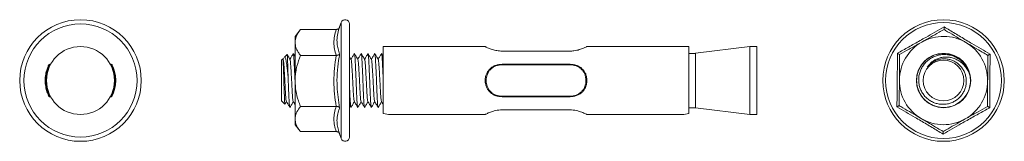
# Model space of a CAD drawing. Header units: millimetres. Extents: x 49 to 194, y -69 to -51.
import ezdxf

# ---------------------------------------------------------------- set-up
doc = ezdxf.new("R2010")
doc.units = ezdxf.units.MM

msp = doc.modelspace()

# ---------------------------------------------------------------- linework, layer by layer
at = {"color": 7, "linetype": 'Continuous', "lineweight": 15}
for p, q in [((96.41, -52.1), (96.42, -52.06)), ((96.66, -51.41), (96.42, -52.06)), ((97.86, -52.78), (97.86, -51.63)), ((90.63, -52.49), (89.86, -53.46)), ((89.86, -54.36), (89.86, -53.46)), ((90.63, -52.49), (90.66, -52.45)), ((95.92, -52.45), (90.66, -52.45)), ((97.86, -68.29), (97.86, -52.78)), ((89.86, -54.36), (89.86, -60.01)), ((117.87, -54.96), (102.86, -54.96)), ((102.86, -64.83), (102.86, -54.96)), ((147.86, -54.96), (132.85, -54.96)), ((147.86, -64.83), (147.86, -54.96)), ((156.86, -54.96), (148.86, -55.94)), ((157.86, -54.96), (156.86, -54.96)), ((156.86, -64.96), (156.86, -54.96)), ((157.86, -54.96), (157.86, -64.96)), ((88.26, -56.56), (88.1, -56.85)), ((88.68, -56.14), (88.28, -56.53)), ((89.86, -56.43), (89.61, -56)), ((95.92, -56.26), (90.66, -56.26)), ((102.86, -56.43), (102.61, -56)), ((130.36, -55.63), (120.36, -55.63)), ((148.86, -55.96), (147.86, -55.96)), ((148.86, -63.97), (148.86, -55.94)), ((53.86, -57.56), (53.72, -57.56)), ((53.86, -57.56), (53.72, -57.56)), ((53.72, -57.56), (53.72, -57.56)), ((62.77, -57.56), (62.63, -57.56)), ((62.77, -57.56), (62.63, -57.56)), ((62.77, -57.56), (62.77, -57.56)), ((88.04, -56.77), (87.86, -56.96)), ((87.86, -56.96), (87.86, -62.96)), ((88.11, -56.87), (88.06, -56.78)), ((120.36, -57.56), (130.36, -57.56)), ((130.35, -57.64), (120.37, -57.64)), ((89.86, -60.01), (89.86, -65.61)), ((53.86, -62.35), (53.72, -62.35)), ((62.77, -62.35), (62.63, -62.35)), ((130.36, -62.35), (120.36, -62.35)), ((120.37, -62.27), (130.35, -62.27)), ((87.86, -62.96), (88.36, -63.46)), ((88.38, -63.45), (88.6, -63.07)), ((95.92, -63.77), (90.66, -63.77)), ((97.86, -63.52), (98.09, -63.92)), ((117.86, -64.96), (103.86, -64.96)), ((120.36, -64.29), (130.36, -64.29)), ((146.86, -64.96), (132.86, -64.96)), ((147.86, -63.96), (148.86, -63.96)), ((148.86, -63.97), (156.86, -64.96)), ((156.86, -64.96), (157.86, -64.96)), ((89.86, -65.61), (89.86, -66.46)), ((89.86, -66.46), (90.63, -67.43)), ((95.92, -67.46), (90.66, -67.46)), ((96.41, -67.81), (96.66, -68.5)), ((96.41, -67.81), (96.42, -67.85))]:
    msp.add_line(p, q, dxfattribs=at)
at = {"color": 8, "linetype": 'Continuous', "lineweight": 15}
for p, q in [((96.66, -52.6), (96.66, -51.41)), ((96.66, -68.5), (96.66, -52.6))]:
    msp.add_line(p, q, dxfattribs=at)
at = {"color": 7, "linetype": 'Continuous', "lineweight": 15}
for centre, radius in [((58.25, -59.96), 8.95), ((58.25, -59.96), 8.33), ((185.38, -59.96), 8.95), ((185.38, -59.96), 8.54), ((58.25, -59.96), 5), ((185.38, -59.96), 4), ((185.38, -59.96), 3)]:
    msp.add_circle(centre, radius, dxfattribs=at)
for centre, radius, start, end in [((97.24, -51.63), 0.619, 360, 160), ((185.38, -59.96), 6.5, 59.5115, 119.5115), ((185.38, -59.96), 6.5, 119.5115, 179.5115), ((185.38, -59.96), 6.5, 359.5115, 59.5115), ((185.38, -59.96), 6.5, 179.5115, 239.5115), ((185.38, -59.96), 6.5, 299.5115, 359.5115), ((103.96, -59.96), 5, 257.291, 268.854), ((146.76, -59.96), 5, 271.146, 282.709), ((185.38, -59.96), 6.5, 239.5115, 299.5115), ((97.24, -68.29), 0.619, 200, 0)]:
    msp.add_arc(centre, radius, start, end, dxfattribs=at)
for points, knots in [([(95.92, -52.45), (95.98, -52.45), (96.08, -52.43), (96.23, -52.35), (96.35, -52.23), (96.4, -52.12), (96.42, -52.06), (96.42, -52.06)], [0, 0, 0, 0, 0.236168, 0.471367, 0.732415, 0.993147, 1, 1, 1, 1]), ([(96.42, -52.06), (96.37, -52.22), (96.2, -52.71), (96.03, -53.53), (96.02, -54.45), (96.16, -55.3), (96.34, -55.81), (96.42, -56.07)], [0, 0, 0, 0, 0.120864, 0.362778, 0.606919, 0.802959, 1, 1, 1, 1]), ([(178.58, -55.95), (178.85, -55.8), (179.68, -55.34), (181.08, -54.56), (182.65, -53.67), (184.11, -52.83), (185, -52.32), (185.45, -52.06)], [0, 0, 0, 0, 0.120864, 0.362778, 0.606919, 0.802959, 1, 1, 1, 1]), ([(185.45, -52.45), (185.45, -52.45), (185.45, -52.43), (185.45, -52.35), (185.45, -52.23), (185.45, -52.12), (185.45, -52.06), (185.45, -52.06)], [0, 0, 0, 0, 0.236168, 0.471367, 0.732415, 0.993147, 1, 1, 1, 1]), ([(185.45, -52.06), (185.72, -52.22), (186.53, -52.71), (187.9, -53.53), (189.46, -54.45), (190.92, -55.3), (191.81, -55.81), (192.25, -56.07)], [0, 0, 0, 0, 0.120864, 0.362778, 0.606919, 0.802959, 1, 1, 1, 1]), ([(89.86, -54.36), (89.86, -54.27), (89.87, -53.93), (90.07, -53.33), (90.4, -52.79), (90.63, -52.5), (90.66, -52.45)], [0, 0, 0, 0, 0.1276519, 0.5225972, 0.9275216, 1, 1, 1, 1]), ([(95.92, -56.26), (95.83, -55.95), (95.64, -55.33), (95.55, -54.38), (95.63, -53.41), (95.83, -52.77), (95.92, -52.45)], [0, 0, 0, 0, 0.245264, 0.492153, 0.745035, 1, 1, 1, 1]), ([(182.18, -54.3), (182.61, -54.06), (183.47, -53.57), (184.56, -52.96), (185.2, -52.59), (185.45, -52.45)], [0, 0, 0, 0, 0.379585, 0.769571, 1, 1, 1, 1]), ([(188.68, -54.36), (188.54, -54.27), (187.96, -53.93), (186.94, -53.33), (186.01, -52.79), (185.52, -52.5), (185.45, -52.45)], [0, 0, 0, 0, 0.127652, 0.522597, 0.927522, 1, 1, 1, 1]), ([(90.66, -56.26), (90.54, -56.1), (90.26, -55.72), (89.93, -55.08), (89.88, -54.6), (89.86, -54.36)], [0, 0, 0, 0, 0.263323, 0.627622, 1, 1, 1, 1]), ([(120.36, -55.63), (120.1, -55.61), (119.58, -55.58), (118.87, -55.39), (118.39, -55.21), (118.1, -55.07), (117.95, -55), (117.87, -54.96), (117.87, -54.96), (117.87, -54.96)], [0, 0, 0, 0, 0.195543, 0.390436, 0.601437, 0.712541, 0.827349, 0.93041, 1, 1, 1, 1]), ([(132.85, -54.96), (132.85, -54.96), (132.87, -54.95), (132.72, -55.03), (132.35, -55.2), (131.85, -55.39), (131.35, -55.52), (130.89, -55.61), (130.55, -55.62), (130.36, -55.63)], [0, 0, 0, 0, 0.037057, 0.227818, 0.421357, 0.633269, 0.744413, 0.859314, 1, 1, 1, 1]), ([(178.91, -56.15), (179.37, -55.89), (180.06, -55.5), (181.03, -54.95), (181.66, -54.59), (182.05, -54.38), (182.18, -54.3)], [0, 0, 0, 0, 0.4345782, 0.6572819, 0.8799073, 1, 1, 1, 1]), ([(191.91, -56.26), (191.64, -56.1), (190.99, -55.72), (189.91, -55.08), (189.09, -54.6), (188.68, -54.36)], [0, 0, 0, 0, 0.263323, 0.627622, 1, 1, 1, 1]), ([(88.29, -56.54), (88.3, -56.53), (88.33, -56.49), (88.38, -56.53), (88.44, -56.65), (88.51, -56.88), (88.57, -57.19), (88.63, -57.6), (88.69, -58.09), (88.76, -58.68), (88.8, -59.13), (88.83, -59.36)], [0, 0, 0, 0, 0.0586131, 0.1634935, 0.2709493, 0.3844953, 0.5013341, 0.6148764, 0.7314124, 0.8634721, 1, 1, 1, 1]), ([(88.83, -59.36), (88.82, -59.15), (88.81, -58.71), (88.79, -58.11), (88.77, -57.55), (88.76, -57.08), (88.74, -56.68), (88.72, -56.39), (88.7, -56.2), (88.69, -56.12), (88.68, -56.14), (88.68, -56.15)], [0, 0, 0, 0, 0.118669, 0.240779, 0.359448, 0.481581, 0.599511, 0.720963, 0.837251, 0.956912, 1, 1, 1, 1]), ([(89.11, -56.87), (89.03, -56.72), (88.89, -56.48), (88.75, -56.24), (88.69, -56.14)], [0, 0, 0, 0, 0.5943953, 1, 1, 1, 1]), ([(89.59, -56), (89.51, -56.14), (89.34, -56.43), (89.18, -56.71), (89.1, -56.85)], [0, 0, 0, 0, 0.512388, 1, 1, 1, 1]), ([(89.61, -56), (89.61, -56), (89.62, -55.98), (89.65, -56.18), (89.69, -56.62), (89.73, -57.32), (89.77, -58.19), (89.82, -59.18), (89.85, -59.88), (89.86, -60.22)], [0, 0, 0, 0, 0.002787, 0.16803, 0.336151, 0.501394, 0.666636, 0.834757, 1, 1, 1, 1]), ([(90.66, -56.26), (90.47, -56.79), (90.18, -57.58), (89.95, -58.69), (89.87, -59.42), (89.86, -59.86), (89.86, -60.01)], [0, 0, 0, 0, 0.434575, 0.656279, 0.879908, 1, 1, 1, 1]), ([(95.92, -63.77), (95.83, -63.16), (95.64, -61.93), (95.55, -60.06), (95.63, -58.16), (95.83, -56.89), (95.92, -56.26)], [0, 0, 0, 0, 0.245264, 0.492153, 0.745035, 1, 1, 1, 1]), ([(95.92, -56.26), (95.98, -56.26), (96.08, -56.25), (96.23, -56.21), (96.35, -56.15), (96.4, -56.1), (96.42, -56.07), (96.42, -56.07)], [0, 0, 0, 0, 0.236168, 0.471367, 0.732415, 0.993147, 1, 1, 1, 1]), ([(96.42, -56.07), (96.37, -56.38), (96.2, -57.33), (96.03, -58.93), (96.02, -60.74), (96.16, -62.42), (96.34, -63.45), (96.42, -63.96)], [0, 0, 0, 0, 0.120864, 0.362778, 0.606919, 0.802959, 1, 1, 1, 1]), ([(98.11, -56.87), (98.03, -56.72), (97.94, -56.58), (97.86, -56.43), (97.86, -56.43)], [0, 0, 0, 0, 0.997194, 1, 1, 1, 1]), ([(98.59, -56), (98.51, -56.14), (98.34, -56.43), (98.18, -56.71), (98.1, -56.85)], [0, 0, 0, 0, 0.512388, 1, 1, 1, 1]), ([(98.61, -56), (98.61, -56), (98.62, -55.98), (98.65, -56.18), (98.69, -56.62), (98.73, -57.32), (98.77, -58.19), (98.82, -59.18), (98.86, -60.22), (98.9, -61.25), (98.94, -62.19), (98.98, -62.98), (99.02, -63.55), (99.06, -63.86), (99.08, -63.88), (99.09, -63.88)], [0, 0, 0, 0, 0.0014539, 0.0876546, 0.1753566, 0.2615574, 0.3477582, 0.4354602, 0.521661, 0.6078618, 0.6955637, 0.7817645, 0.8679653, 0.9556673, 1, 1, 1, 1]), ([(99.11, -56.87), (99.03, -56.72), (98.86, -56.43), (98.69, -56.14), (98.61, -56)], [0, 0, 0, 0, 0.499877, 1, 1, 1, 1]), ([(99.59, -56), (99.51, -56.14), (99.34, -56.43), (99.18, -56.71), (99.1, -56.85)], [0, 0, 0, 0, 0.512388, 1, 1, 1, 1]), ([(99.61, -56), (99.61, -56), (99.62, -55.98), (99.65, -56.18), (99.69, -56.62), (99.73, -57.32), (99.77, -58.19), (99.82, -59.18), (99.86, -60.22), (99.9, -61.25), (99.94, -62.19), (99.98, -62.98), (100.02, -63.55), (100.06, -63.86), (100.08, -63.88), (100.09, -63.88)], [0, 0, 0, 0, 0.001454, 0.087655, 0.175357, 0.261557, 0.347758, 0.43546, 0.521661, 0.607862, 0.695564, 0.781765, 0.867965, 0.955667, 1, 1, 1, 1]), ([(100.11, -56.87), (100.03, -56.72), (99.86, -56.43), (99.69, -56.14), (99.61, -56)], [0, 0, 0, 0, 0.499877, 1, 1, 1, 1]), ([(100.59, -56), (100.51, -56.14), (100.34, -56.43), (100.18, -56.71), (100.1, -56.85)], [0, 0, 0, 0, 0.512388, 1, 1, 1, 1]), ([(100.61, -56), (100.61, -56), (100.62, -55.98), (100.65, -56.18), (100.69, -56.62), (100.73, -57.32), (100.77, -58.19), (100.82, -59.18), (100.86, -60.22), (100.9, -61.25), (100.94, -62.19), (100.98, -62.98), (101.02, -63.55), (101.06, -63.86), (101.08, -63.88), (101.09, -63.88)], [0, 0, 0, 0, 0.0014539, 0.0876546, 0.1753566, 0.2615574, 0.3477582, 0.4354602, 0.521661, 0.6078618, 0.6955637, 0.7817645, 0.8679653, 0.9556673, 1, 1, 1, 1]), ([(101.11, -56.87), (101.03, -56.72), (100.86, -56.43), (100.69, -56.14), (100.61, -56)], [0, 0, 0, 0, 0.499877, 1, 1, 1, 1]), ([(101.59, -56), (101.51, -56.14), (101.34, -56.43), (101.18, -56.71), (101.1, -56.85)], [0, 0, 0, 0, 0.512388, 1, 1, 1, 1]), ([(101.61, -56), (101.61, -56), (101.62, -55.98), (101.65, -56.18), (101.69, -56.62), (101.73, -57.32), (101.77, -58.19), (101.82, -59.18), (101.86, -60.22), (101.9, -61.25), (101.94, -62.19), (101.98, -62.98), (102.02, -63.55), (102.06, -63.86), (102.08, -63.88), (102.09, -63.88)], [0, 0, 0, 0, 0.0014539, 0.0876546, 0.1753566, 0.2615574, 0.3477582, 0.4354602, 0.521661, 0.6078618, 0.6955637, 0.7817645, 0.8679653, 0.9556673, 1, 1, 1, 1]), ([(102.11, -56.87), (102.03, -56.72), (101.86, -56.43), (101.69, -56.14), (101.61, -56)], [0, 0, 0, 0, 0.499877, 1, 1, 1, 1]), ([(102.59, -56), (102.51, -56.14), (102.34, -56.43), (102.18, -56.71), (102.1, -56.85)], [0, 0, 0, 0, 0.512388, 1, 1, 1, 1]), ([(102.61, -56), (102.61, -56), (102.62, -55.98), (102.65, -56.18), (102.69, -56.62), (102.73, -57.32), (102.77, -58.19), (102.82, -59.18), (102.85, -59.88), (102.86, -60.22)], [0, 0, 0, 0, 0.002787, 0.16803, 0.336151, 0.501394, 0.666636, 0.834757, 1, 1, 1, 1]), ([(178.51, -63.85), (178.52, -63.53), (178.53, -62.59), (178.56, -60.98), (178.57, -59.18), (178.58, -57.49), (178.58, -56.47), (178.58, -55.95)], [0, 0, 0, 0, 0.120864, 0.362778, 0.606919, 0.802959, 1, 1, 1, 1]), ([(178.58, -55.95), (178.58, -55.95), (178.63, -55.98), (178.72, -56.03), (178.83, -56.1), (178.9, -56.14), (178.91, -56.15), (178.91, -56.15)], [0, 0, 0, 0, 0.0068529, 0.2675854, 0.5286326, 0.7638316, 1, 1, 1, 1]), ([(178.88, -59.9), (178.89, -59.41), (178.89, -58.42), (178.91, -57.17), (178.91, -56.43), (178.91, -56.15)], [0, 0, 0, 0, 0.3795846, 0.7695714, 1, 1, 1, 1]), ([(189.3, -59.36), (189.33, -59.65), (189.38, -60.28), (189.18, -61.25), (188.72, -62.19), (188.02, -62.98), (187.15, -63.56), (186.16, -63.89), (185.12, -63.96), (184.09, -63.75), (183.15, -63.29), (182.36, -62.6), (181.78, -61.73), (181.45, -60.74), (181.38, -59.69), (181.58, -58.66), (182.05, -57.73), (182.74, -56.94), (183.61, -56.36), (184.6, -56.02), (185.65, -55.95), (186.67, -56.16), (187.62, -56.62), (188.39, -57.32), (188.89, -57.99), (189.02, -58.44), (189.06, -58.57)], [0, 0, 0, 0, 0.035782, 0.078637, 0.122238, 0.165094, 0.207949, 0.25155, 0.294405, 0.33726, 0.380862, 0.423717, 0.466572, 0.510174, 0.553029, 0.595884, 0.639485, 0.68234, 0.725196, 0.768797, 0.811652, 0.854507, 0.898109, 0.940964, 0.983819, 1, 1, 1, 1]), ([(189.3, -59.36), (189.25, -59.14), (189.15, -58.71), (188.87, -58.1), (188.49, -57.55), (188.03, -57.07), (187.49, -56.68), (186.9, -56.38), (186.27, -56.2), (185.62, -56.12), (184.97, -56.15), (184.33, -56.29), (183.73, -56.54), (183.19, -56.88), (182.71, -57.31), (182.32, -57.81), (182.01, -58.37), (181.81, -58.96), (181.71, -59.59), (181.72, -60.21), (181.83, -60.83), (182.04, -61.41), (182.35, -61.94), (182.74, -62.42), (183.21, -62.82), (183.74, -63.13), (184.3, -63.34), (184.89, -63.46), (185.49, -63.47), (186.09, -63.39), (186.65, -63.2), (187.17, -62.93), (187.64, -62.57), (188.04, -62.14), (188.35, -61.64), (188.58, -61.11), (188.71, -60.55), (188.75, -59.98), (188.68, -59.41), (188.53, -58.86), (188.28, -58.35), (187.95, -57.9), (187.55, -57.5), (187.1, -57.18), (186.59, -56.95), (186.06, -56.8), (185.52, -56.75), (184.97, -56.79), (184.45, -56.92), (183.96, -57.14), (183.51, -57.44), (183.2, -57.73), (183.04, -57.93), (182.99, -57.98)], [0, 0, 0, 0, 0.0219531, 0.0439063, 0.0658631, 0.0878173, 0.1096429, 0.1314686, 0.1529814, 0.1744942, 0.1960184, 0.2175425, 0.238615, 0.2596874, 0.2807701, 0.3018502, 0.3226181, 0.343386, 0.364023, 0.3846569, 0.4051254, 0.4255939, 0.4457866, 0.4659782, 0.4861455, 0.5063129, 0.5260643, 0.5458157, 0.5655791, 0.5853404, 0.6047497, 0.6241591, 0.6434764, 0.6627906, 0.6819, 0.7010095, 0.7198821, 0.738753, 0.7575613, 0.7763697, 0.7948001, 0.8132306, 0.831675, 0.850118, 0.8681669, 0.8862158, 0.9042137, 0.9222085, 0.9399568, 0.9577051, 0.9752581, 0.9928085, 1, 1, 1, 1]), ([(182.99, -57.98), (183.09, -57.84), (183.29, -57.57), (183.67, -57.21), (184.11, -56.92), (184.6, -56.69), (185.13, -56.55), (185.69, -56.49), (186.25, -56.53), (186.81, -56.65), (187.36, -56.88), (187.88, -57.2), (188.34, -57.6), (188.75, -58.1), (189.09, -58.68), (189.23, -59.14), (189.3, -59.36)], [0, 0, 0, 0, 0.062508, 0.125053, 0.190179, 0.255305, 0.323655, 0.392014, 0.460582, 0.52915, 0.603545, 0.67794, 0.752223, 0.82654, 0.91327, 1, 1, 1, 1]), ([(191.91, -56.26), (191.91, -56.79), (191.9, -57.58), (191.89, -58.69), (191.89, -59.42), (191.88, -59.86), (191.88, -60.01)], [0, 0, 0, 0, 0.434578, 0.657282, 0.879907, 1, 1, 1, 1]), ([(191.91, -56.26), (191.92, -56.26), (191.93, -56.25), (192, -56.21), (192.11, -56.15), (192.2, -56.1), (192.25, -56.07), (192.25, -56.07)], [0, 0, 0, 0, 0.236168, 0.471367, 0.732415, 0.993147, 1, 1, 1, 1]), ([(192.25, -56.07), (192.25, -56.38), (192.23, -57.33), (192.21, -58.93), (192.19, -60.74), (192.19, -62.42), (192.19, -63.45), (192.19, -63.96)], [0, 0, 0, 0, 0.120864, 0.362778, 0.606919, 0.802959, 1, 1, 1, 1]), ([(53.59, -62.27), (53.57, -62.24), (53.56, -62.21), (53.49, -62.05), (53.46, -61.98), (53.39, -61.82), (53.35, -61.72), (53.28, -61.51), (53.24, -61.39), (53.18, -61.14), (53.15, -61), (53.07, -60.57), (53.04, -60.26), (53.05, -59.79), (53.05, -59.63), (53.08, -59.33), (53.1, -59.18), (53.15, -58.9), (53.18, -58.76), (53.25, -58.51), (53.29, -58.39), (53.36, -58.18), (53.39, -58.08), (53.46, -57.92), (53.49, -57.85), (53.56, -57.7), (53.58, -57.67), (53.59, -57.64)], [0, 0, 0, 0, 0.125, 0.125, 0.1875, 0.1875, 0.25, 0.25, 0.3125, 0.3125, 0.375, 0.375, 0.5, 0.5, 0.5625, 0.5625, 0.625, 0.625, 0.6875, 0.6875, 0.75, 0.75, 0.8125, 0.8125, 0.875, 0.875, 1, 1, 1, 1]), ([(53.72, -57.56), (53.72, -57.57), (53.71, -57.59), (53.69, -57.63), (53.67, -57.67), (53.63, -57.78), (53.6, -57.85), (53.53, -58.01), (53.5, -58.11), (53.43, -58.33), (53.39, -58.45), (53.33, -58.71), (53.3, -58.85), (53.25, -59.15), (53.23, -59.3), (53.2, -59.62), (53.2, -59.79), (53.19, -60.11), (53.2, -60.27), (53.23, -60.6), (53.25, -60.75), (53.3, -61.05), (53.33, -61.19), (53.39, -61.45), (53.43, -61.57), (53.5, -61.8), (53.53, -61.89), (53.59, -62.06), (53.62, -62.13), (53.69, -62.29), (53.71, -62.32), (53.72, -62.35)], [0, 0, 0, 0, 0.0625, 0.0625, 0.125, 0.125, 0.1875, 0.1875, 0.25, 0.25, 0.3125, 0.3125, 0.375, 0.375, 0.4375, 0.4375, 0.5, 0.5, 0.5625, 0.5625, 0.625, 0.625, 0.6875, 0.6875, 0.75, 0.75, 0.8125, 0.8125, 0.875, 0.875, 1, 1, 1, 1]), ([(62.77, -62.35), (62.78, -62.32), (62.8, -62.29), (62.87, -62.13), (62.9, -62.06), (62.96, -61.89), (62.99, -61.8), (63.06, -61.57), (63.1, -61.45), (63.16, -61.19), (63.19, -61.05), (63.24, -60.75), (63.26, -60.6), (63.29, -60.27), (63.3, -60.11), (63.29, -59.79), (63.29, -59.62), (63.26, -59.3), (63.24, -59.15), (63.19, -58.85), (63.16, -58.71), (63.1, -58.45), (63.06, -58.33), (62.99, -58.11), (62.96, -58.01), (62.89, -57.85), (62.86, -57.78), (62.82, -57.67), (62.8, -57.63), (62.78, -57.59), (62.77, -57.57), (62.77, -57.56)], [0, 0, 0, 0, 0.125, 0.125, 0.1875, 0.1875, 0.25, 0.25, 0.3125, 0.3125, 0.375, 0.375, 0.4375, 0.4375, 0.5, 0.5, 0.5625, 0.5625, 0.625, 0.625, 0.6875, 0.6875, 0.75, 0.75, 0.8125, 0.8125, 0.875, 0.875, 0.9375, 0.9375, 1, 1, 1, 1]), ([(62.9, -57.64), (62.91, -57.67), (62.93, -57.7), (63, -57.85), (63.03, -57.92), (63.1, -58.08), (63.13, -58.18), (63.2, -58.39), (63.24, -58.51), (63.31, -58.76), (63.34, -58.9), (63.39, -59.18), (63.41, -59.33), (63.44, -59.63), (63.44, -59.79), (63.45, -60.26), (63.42, -60.57), (63.34, -61), (63.31, -61.14), (63.25, -61.39), (63.21, -61.51), (63.14, -61.72), (63.1, -61.82), (63.03, -61.98), (63, -62.05), (62.93, -62.21), (62.92, -62.24), (62.9, -62.27)], [0, 0, 0, 0, 0.125, 0.125, 0.1875, 0.1875, 0.25, 0.25, 0.3125, 0.3125, 0.375, 0.375, 0.4375, 0.4375, 0.5, 0.5, 0.625, 0.625, 0.6875, 0.6875, 0.75, 0.75, 0.8125, 0.8125, 0.875, 0.875, 1, 1, 1, 1]), ([(88.36, -63.46), (88.36, -63.46), (88.36, -63.47), (88.34, -63.38), (88.33, -63.21), (88.31, -62.93), (88.29, -62.57), (88.28, -62.14), (88.26, -61.65), (88.24, -61.12), (88.22, -60.55), (88.21, -59.98), (88.19, -59.41), (88.17, -58.87), (88.15, -58.36), (88.14, -57.9), (88.12, -57.5), (88.1, -57.19), (88.09, -56.95), (88.07, -56.81), (88.06, -56.75), (88.05, -56.77), (88.05, -56.78)], [0, 0, 0, 0, 0.009676, 0.067505, 0.122663, 0.179437, 0.234324, 0.29083, 0.345123, 0.401033, 0.454668, 0.509863, 0.563288, 0.618329, 0.670713, 0.724616, 0.777005, 0.830982, 0.882277, 0.935069, 0.986201, 1, 1, 1, 1]), ([(88.11, -56.87), (88.12, -56.91), (88.15, -56.98), (88.19, -57.35), (88.23, -57.89), (88.27, -58.57), (88.32, -59.35), (88.36, -60.16), (88.4, -60.97), (88.44, -61.7), (88.48, -62.32), (88.52, -62.76), (88.56, -63.01), (88.58, -63.02), (88.59, -63.02)], [0, 0, 0, 0, 0.082985, 0.171704, 0.2589, 0.346096, 0.434814, 0.522011, 0.609207, 0.697925, 0.785121, 0.872318, 0.961036, 1, 1, 1, 1]), ([(89.11, -56.87), (89.12, -56.91), (89.15, -56.98), (89.19, -57.35), (89.23, -57.89), (89.27, -58.57), (89.32, -59.35), (89.36, -60.16), (89.4, -60.97), (89.44, -61.7), (89.48, -62.32), (89.52, -62.76), (89.56, -63.01), (89.58, -63.02), (89.59, -63.02)], [0, 0, 0, 0, 0.082985, 0.171704, 0.2589, 0.346096, 0.434814, 0.522011, 0.609207, 0.697925, 0.785121, 0.872318, 0.961036, 1, 1, 1, 1]), ([(98.11, -56.87), (98.12, -56.91), (98.15, -56.98), (98.19, -57.35), (98.23, -57.89), (98.27, -58.57), (98.32, -59.35), (98.36, -60.16), (98.4, -60.97), (98.44, -61.7), (98.48, -62.32), (98.52, -62.76), (98.56, -63.01), (98.58, -63.02), (98.59, -63.02)], [0, 0, 0, 0, 0.082985, 0.171704, 0.2589, 0.346096, 0.434814, 0.522011, 0.609207, 0.697925, 0.785121, 0.872318, 0.961036, 1, 1, 1, 1]), ([(99.11, -56.87), (99.12, -56.91), (99.15, -56.98), (99.19, -57.35), (99.23, -57.89), (99.27, -58.57), (99.32, -59.35), (99.36, -60.16), (99.4, -60.97), (99.44, -61.7), (99.48, -62.32), (99.52, -62.76), (99.56, -63.01), (99.58, -63.02), (99.59, -63.02)], [0, 0, 0, 0, 0.082985, 0.171704, 0.2589, 0.346096, 0.434814, 0.522011, 0.609207, 0.697925, 0.785121, 0.872318, 0.961036, 1, 1, 1, 1]), ([(100.11, -56.87), (100.12, -56.91), (100.15, -56.98), (100.19, -57.35), (100.23, -57.89), (100.27, -58.57), (100.32, -59.35), (100.36, -60.16), (100.4, -60.97), (100.44, -61.7), (100.48, -62.32), (100.52, -62.76), (100.56, -63.01), (100.58, -63.02), (100.59, -63.02)], [0, 0, 0, 0, 0.082985, 0.171704, 0.2589, 0.346096, 0.434814, 0.522011, 0.609207, 0.697925, 0.785121, 0.872318, 0.961036, 1, 1, 1, 1]), ([(101.11, -56.87), (101.12, -56.91), (101.15, -56.98), (101.19, -57.35), (101.23, -57.89), (101.27, -58.57), (101.32, -59.35), (101.36, -60.16), (101.4, -60.97), (101.44, -61.7), (101.48, -62.32), (101.52, -62.76), (101.56, -63.01), (101.58, -63.02), (101.59, -63.02)], [0, 0, 0, 0, 0.082985, 0.171704, 0.2589, 0.346096, 0.434814, 0.522011, 0.609207, 0.697925, 0.785121, 0.872318, 0.961036, 1, 1, 1, 1]), ([(102.11, -56.87), (102.12, -56.91), (102.15, -56.98), (102.19, -57.35), (102.23, -57.89), (102.27, -58.57), (102.32, -59.35), (102.36, -60.16), (102.4, -60.97), (102.44, -61.7), (102.48, -62.32), (102.52, -62.76), (102.56, -63.01), (102.58, -63.02), (102.59, -63.02)], [0, 0, 0, 0, 0.082985, 0.171704, 0.2589, 0.346096, 0.434814, 0.522011, 0.609207, 0.697925, 0.785121, 0.872318, 0.961036, 1, 1, 1, 1]), ([(120.36, -62.35), (120.2, -62.34), (120.04, -62.33), (119.72, -62.28), (119.56, -62.25), (119.26, -62.14), (119.11, -62.07), (118.84, -61.9), (118.71, -61.8), (118.48, -61.58), (118.38, -61.46), (118.19, -61.2), (118.11, -61.06), (117.99, -60.76), (117.94, -60.61), (117.88, -60.29), (117.86, -60.13), (117.86, -59.8), (117.87, -59.64), (117.94, -59.32), (117.98, -59.16), (118.11, -58.87), (118.19, -58.72), (118.37, -58.46), (118.47, -58.34), (118.7, -58.12), (118.83, -58.02), (119.1, -57.85), (119.25, -57.78), (119.71, -57.63), (120.03, -57.59), (120.36, -57.56)], [0, 0, 0, 0, 0.0625, 0.0625, 0.125, 0.125, 0.1875, 0.1875, 0.25, 0.25, 0.3125, 0.3125, 0.375, 0.375, 0.4375, 0.4375, 0.5, 0.5, 0.5625, 0.5625, 0.625, 0.625, 0.6875, 0.6875, 0.75, 0.75, 0.8125, 0.8125, 0.875, 0.875, 1, 1, 1, 1]), ([(120.37, -57.64), (120.06, -57.68), (119.74, -57.71), (119.3, -57.86), (119.16, -57.93), (118.91, -58.09), (118.79, -58.19), (118.57, -58.41), (118.48, -58.52), (118.31, -58.78), (118.24, -58.91), (118.07, -59.34), (118.01, -59.66), (118.01, -60.12), (118.03, -60.28), (118.09, -60.59), (118.13, -60.73), (118.25, -61.02), (118.32, -61.15), (118.49, -61.41), (118.59, -61.52), (118.81, -61.74), (118.93, -61.83), (119.18, -61.99), (119.32, -62.06), (119.76, -62.22), (120.06, -62.24), (120.37, -62.27)], [0, 0, 0, 0, 0.125, 0.125, 0.1875, 0.1875, 0.25, 0.25, 0.3125, 0.3125, 0.375, 0.375, 0.5, 0.5, 0.5625, 0.5625, 0.625, 0.625, 0.6875, 0.6875, 0.75, 0.75, 0.8125, 0.8125, 0.875, 0.875, 1, 1, 1, 1]), ([(120.36, -57.56), (120.36, -57.56), (120.36, -57.56), (120.36, -57.57), (120.36, -57.57), (120.36, -57.58), (120.36, -57.59), (120.36, -57.6), (120.37, -57.62), (120.37, -57.63), (120.37, -57.63), (120.37, -57.63), (120.37, -57.64), (120.37, -57.64), (120.37, -57.64), (120.37, -57.64)], [0, 0, 0, 0, 0.0000503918, 0.0000503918, 0.0000503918, 0.0001007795, 0.0001007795, 0.0001007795, 0.0001512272, 0.0001512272, 0.0001512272, 0.0001587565, 0.0001587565, 0.0001587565, 0.0001659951, 0.0001659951, 0.0001659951, 0.0001659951]), ([(130.35, -62.27), (130.66, -62.24), (130.98, -62.21), (131.41, -62.05), (131.55, -61.98), (131.81, -61.82), (131.93, -61.72), (132.14, -61.51), (132.24, -61.39), (132.41, -61.14), (132.48, -61), (132.65, -60.57), (132.71, -60.26), (132.71, -59.79), (132.69, -59.63), (132.63, -59.33), (132.59, -59.18), (132.47, -58.9), (132.4, -58.76), (132.23, -58.51), (132.13, -58.39), (131.91, -58.18), (131.79, -58.08), (131.54, -57.92), (131.4, -57.85), (130.96, -57.7), (130.65, -57.67), (130.35, -57.64)], [0, 0, 0, 0, 0.125, 0.125, 0.1875, 0.1875, 0.25, 0.25, 0.3125, 0.3125, 0.375, 0.375, 0.5, 0.5, 0.5625, 0.5625, 0.625, 0.625, 0.6875, 0.6875, 0.75, 0.75, 0.8125, 0.8125, 0.875, 0.875, 1, 1, 1, 1]), ([(130.36, -57.56), (130.52, -57.57), (130.68, -57.59), (131, -57.63), (131.16, -57.67), (131.46, -57.78), (131.61, -57.85), (131.88, -58.01), (132, -58.11), (132.24, -58.33), (132.34, -58.45), (132.52, -58.71), (132.6, -58.85), (132.73, -59.15), (132.78, -59.3), (132.84, -59.62), (132.86, -59.79), (132.86, -60.11), (132.84, -60.27), (132.78, -60.6), (132.73, -60.75), (132.61, -61.05), (132.53, -61.19), (132.35, -61.45), (132.25, -61.57), (132.01, -61.8), (131.89, -61.89), (131.62, -62.06), (131.47, -62.13), (131.01, -62.29), (130.68, -62.32), (130.36, -62.35)], [0, 0, 0, 0, 0.0625, 0.0625, 0.125, 0.125, 0.1875, 0.1875, 0.25, 0.25, 0.3125, 0.3125, 0.375, 0.375, 0.4375, 0.4375, 0.5, 0.5, 0.5625, 0.5625, 0.625, 0.625, 0.6875, 0.6875, 0.75, 0.75, 0.8125, 0.8125, 0.875, 0.875, 1, 1, 1, 1]), ([(88.83, -59.36), (88.84, -59.65), (88.86, -60.28), (88.9, -61.25), (88.94, -62.19), (88.98, -62.98), (89.02, -63.55), (89.06, -63.86), (89.08, -63.88), (89.09, -63.88)], [0, 0, 0, 0, 0.130786, 0.2874258, 0.4467935, 0.6034333, 0.7600731, 0.9194408, 1, 1, 1, 1]), ([(89.86, -60.01), (89.89, -60.5), (89.94, -61.49), (90.27, -62.74), (90.55, -63.49), (90.66, -63.77)], [0, 0, 0, 0, 0.3795846, 0.7695714, 1, 1, 1, 1]), ([(97.86, -60.22), (97.87, -60.56), (97.9, -61.25), (97.94, -62.19), (97.98, -62.98), (98.02, -63.55), (98.06, -63.86), (98.08, -63.88), (98.09, -63.88)], [0, 0, 0, 0, 0.180209, 0.363555, 0.543764, 0.723973, 0.90732, 1, 1, 1, 1]), ([(178.85, -63.65), (178.85, -63.13), (178.86, -62.33), (178.87, -61.22), (178.88, -60.5), (178.88, -60.06), (178.88, -59.9)], [0, 0, 0, 0, 0.434578, 0.657282, 0.879907, 1, 1, 1, 1]), ([(191.88, -60.01), (191.88, -60.5), (191.87, -61.49), (191.86, -62.74), (191.85, -63.49), (191.85, -63.77)], [0, 0, 0, 0, 0.3795846, 0.7695714, 1, 1, 1, 1]), ([(53.72, -62.35), (53.71, -62.35), (53.69, -62.35), (53.67, -62.35), (53.66, -62.34), (53.64, -62.33), (53.63, -62.32), (53.62, -62.31), (53.6, -62.3), (53.6, -62.28), (53.59, -62.28), (53.59, -62.28), (53.59, -62.28), (53.59, -62.28), (53.59, -62.27), (53.59, -62.27)], [0, 0, 0, 0, 0.0000503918, 0.0000503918, 0.0000503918, 0.0001007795, 0.0001007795, 0.0001007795, 0.0001512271, 0.0001512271, 0.0001512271, 0.0001587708, 0.0001587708, 0.0001587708, 0.0001660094, 0.0001660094, 0.0001660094, 0.0001660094]), ([(62.77, -62.35), (62.78, -62.35), (62.8, -62.35), (62.82, -62.35), (62.83, -62.34), (62.85, -62.33), (62.86, -62.32), (62.87, -62.31), (62.89, -62.3), (62.89, -62.28), (62.9, -62.28), (62.9, -62.28), (62.9, -62.28), (62.9, -62.28), (62.9, -62.27), (62.9, -62.27)], [0, 0, 0, 0, 0.0000503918, 0.0000503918, 0.0000503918, 0.0001007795, 0.0001007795, 0.0001007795, 0.0001512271, 0.0001512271, 0.0001512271, 0.0001587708, 0.0001587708, 0.0001587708, 0.0001660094, 0.0001660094, 0.0001660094, 0.0001660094]), ([(120.37, -62.27), (120.37, -62.28), (120.37, -62.3), (120.37, -62.33), (120.36, -62.35), (120.36, -62.35), (120.36, -62.35)], [0, 0, 0, 0, 0.177851, 0.403889, 0.677996, 1, 1, 1, 1]), ([(130.36, -62.35), (130.36, -62.35), (130.36, -62.35), (130.36, -62.35), (130.36, -62.34), (130.36, -62.33), (130.35, -62.32), (130.35, -62.31), (130.35, -62.3), (130.35, -62.28), (130.35, -62.28), (130.35, -62.28), (130.35, -62.28), (130.35, -62.28), (130.35, -62.27), (130.35, -62.27)], [0, 0, 0, 0, 0.0000503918, 0.0000503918, 0.0000503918, 0.0001007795, 0.0001007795, 0.0001007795, 0.0001512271, 0.0001512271, 0.0001512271, 0.0001587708, 0.0001587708, 0.0001587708, 0.0001660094, 0.0001660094, 0.0001660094, 0.0001660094]), ([(88.59, -63.05), (88.67, -63.19), (88.84, -63.48), (89.01, -63.77), (89.09, -63.92)], [0, 0, 0, 0, 0.499874, 1, 1, 1, 1]), ([(89.11, -63.91), (89.2, -63.76), (89.36, -63.48), (89.52, -63.2), (89.6, -63.07)], [0, 0, 0, 0, 0.518306, 1, 1, 1, 1]), ([(89.59, -63.05), (89.67, -63.19), (89.76, -63.35), (89.85, -63.51), (89.86, -63.52)], [0, 0, 0, 0, 0.923323, 1, 1, 1, 1]), ([(90.66, -63.77), (90.47, -64.02), (90.18, -64.42), (89.95, -64.96), (89.87, -65.32), (89.86, -65.54), (89.86, -65.61)], [0, 0, 0, 0, 0.434575, 0.656279, 0.879908, 1, 1, 1, 1]), ([(95.92, -67.46), (95.83, -67.16), (95.64, -66.56), (95.55, -65.64), (95.63, -64.7), (95.83, -64.08), (95.92, -63.77)], [0, 0, 0, 0, 0.245264, 0.492153, 0.745035, 1, 1, 1, 1]), ([(95.92, -63.77), (95.98, -63.77), (96.08, -63.77), (96.23, -63.82), (96.35, -63.88), (96.4, -63.93), (96.42, -63.96), (96.42, -63.96)], [0, 0, 0, 0, 0.236168, 0.471367, 0.732415, 0.993147, 1, 1, 1, 1]), ([(98.11, -63.91), (98.2, -63.76), (98.36, -63.48), (98.52, -63.2), (98.6, -63.07)], [0, 0, 0, 0, 0.518306, 1, 1, 1, 1]), ([(98.59, -63.05), (98.67, -63.19), (98.84, -63.48), (99.01, -63.77), (99.09, -63.92)], [0, 0, 0, 0, 0.499874, 1, 1, 1, 1]), ([(99.11, -63.91), (99.2, -63.76), (99.36, -63.48), (99.52, -63.2), (99.6, -63.07)], [0, 0, 0, 0, 0.518306, 1, 1, 1, 1]), ([(99.59, -63.05), (99.67, -63.19), (99.84, -63.48), (100.01, -63.77), (100.09, -63.92)], [0, 0, 0, 0, 0.499874, 1, 1, 1, 1]), ([(100.11, -63.91), (100.2, -63.76), (100.36, -63.48), (100.52, -63.2), (100.6, -63.07)], [0, 0, 0, 0, 0.518306, 1, 1, 1, 1]), ([(100.59, -63.05), (100.67, -63.19), (100.84, -63.48), (101.01, -63.77), (101.09, -63.92)], [0, 0, 0, 0, 0.499874, 1, 1, 1, 1]), ([(101.11, -63.91), (101.2, -63.76), (101.36, -63.48), (101.52, -63.2), (101.6, -63.07)], [0, 0, 0, 0, 0.518306, 1, 1, 1, 1]), ([(101.59, -63.05), (101.67, -63.19), (101.84, -63.48), (102.01, -63.77), (102.09, -63.92)], [0, 0, 0, 0, 0.499874, 1, 1, 1, 1]), ([(102.11, -63.91), (102.2, -63.76), (102.36, -63.48), (102.52, -63.2), (102.6, -63.07)], [0, 0, 0, 0, 0.518306, 1, 1, 1, 1]), ([(102.59, -63.05), (102.67, -63.19), (102.76, -63.35), (102.85, -63.51), (102.86, -63.52)], [0, 0, 0, 0, 0.923323, 1, 1, 1, 1]), ([(178.51, -63.85), (178.51, -63.85), (178.56, -63.82), (178.65, -63.77), (178.76, -63.7), (178.84, -63.66), (178.85, -63.66), (178.85, -63.65)], [0, 0, 0, 0, 0.006853, 0.267585, 0.528633, 0.763832, 1, 1, 1, 1]), ([(182.08, -65.56), (181.94, -65.48), (181.36, -65.13), (180.34, -64.53), (179.42, -63.99), (178.93, -63.7), (178.85, -63.65)], [0, 0, 0, 0, 0.127652, 0.522597, 0.927522, 1, 1, 1, 1]), ([(191.85, -63.77), (191.39, -64.02), (190.7, -64.42), (189.73, -64.96), (189.1, -65.32), (188.72, -65.54), (188.58, -65.61)], [0, 0, 0, 0, 0.434578, 0.657282, 0.879907, 1, 1, 1, 1]), ([(191.85, -63.77), (191.85, -63.77), (191.86, -63.77), (191.94, -63.82), (192.04, -63.88), (192.14, -63.93), (192.18, -63.96), (192.19, -63.96)], [0, 0, 0, 0, 0.236168, 0.471367, 0.732415, 0.993147, 1, 1, 1, 1]), ([(117.86, -64.96), (117.87, -64.95), (117.89, -64.94), (117.96, -64.91), (118.02, -64.88), (118.15, -64.82), (118.23, -64.78), (118.41, -64.7), (118.52, -64.66), (118.85, -64.54), (119.12, -64.45), (119.56, -64.36), (119.71, -64.33), (120.03, -64.3), (120.2, -64.29), (120.36, -64.29)], [0, 0, 0, 0, 0.125, 0.125, 0.25, 0.25, 0.375, 0.375, 0.5, 0.5, 0.75, 0.75, 0.875, 0.875, 1, 1, 1, 1]), ([(130.36, -64.29), (130.52, -64.29), (130.68, -64.3), (131, -64.33), (131.16, -64.36), (131.45, -64.42), (131.59, -64.46), (131.86, -64.54), (131.98, -64.58), (132.32, -64.7), (132.5, -64.79), (132.7, -64.88), (132.75, -64.91), (132.83, -64.94), (132.85, -64.95), (132.86, -64.96)], [0, 0, 0, 0, 0.125, 0.125, 0.25, 0.25, 0.375, 0.375, 0.5, 0.5, 0.75, 0.75, 0.875, 0.875, 1, 1, 1, 1]), ([(185.31, -67.85), (185.04, -67.69), (184.23, -67.2), (182.86, -66.38), (181.3, -65.46), (179.85, -64.62), (178.96, -64.1), (178.51, -63.85)], [0, 0, 0, 0, 0.120864, 0.362778, 0.606919, 0.802959, 1, 1, 1, 1]), ([(192.19, -63.96), (191.91, -64.12), (191.08, -64.57), (189.68, -65.35), (188.11, -66.24), (186.65, -67.08), (185.76, -67.6), (185.31, -67.85)], [0, 0, 0, 0, 0.120864, 0.362778, 0.606919, 0.802959, 1, 1, 1, 1]), ([(89.86, -65.61), (89.89, -65.85), (89.94, -66.34), (90.27, -66.96), (90.55, -67.33), (90.66, -67.46)], [0, 0, 0, 0, 0.379585, 0.769571, 1, 1, 1, 1]), ([(185.32, -67.46), (185.04, -67.3), (184.39, -66.92), (183.31, -66.28), (182.5, -65.8), (182.08, -65.56)], [0, 0, 0, 0, 0.2633233, 0.6276217, 1, 1, 1, 1]), ([(188.58, -65.61), (188.16, -65.85), (187.3, -66.34), (186.21, -66.96), (185.56, -67.33), (185.32, -67.46)], [0, 0, 0, 0, 0.379585, 0.769571, 1, 1, 1, 1]), ([(96.42, -67.85), (96.42, -67.85), (96.4, -67.79), (96.35, -67.69), (96.23, -67.57), (96.08, -67.48), (95.98, -67.47), (95.92, -67.46)], [0, 0, 0, 0, 0.006853, 0.267585, 0.528633, 0.763832, 1, 1, 1, 1]), ([(185.31, -67.85), (185.31, -67.85), (185.32, -67.79), (185.32, -67.69), (185.32, -67.57), (185.32, -67.48), (185.32, -67.47), (185.32, -67.46)], [0, 0, 0, 0, 0.006853, 0.267585, 0.528633, 0.763832, 1, 1, 1, 1])]:
    msp.add_open_spline(points, degree=3, knots=knots, dxfattribs=at)
for points in [[(53.72, -57.56), (53.67, -57.56), (53.61, -57.59), (53.59, -57.64)], [(62.9, -57.64), (62.88, -57.59), (62.82, -57.56), (62.77, -57.56)], [(130.36, -57.56), (130.36, -57.56), (130.35, -57.59), (130.35, -57.64)]]:
    msp.add_open_spline(points, degree=3, dxfattribs=at)
at = {"color": 8, "linetype": 'Continuous', "lineweight": 15}
msp.add_open_spline([(96.42, -63.96), (96.37, -64.12), (96.2, -64.57), (96.03, -65.35), (96.02, -66.24), (96.16, -67.07), (96.33, -67.57), (96.41, -67.81)], degree=3, knots=[0, 0, 0, 0, 0.122072, 0.366402, 0.612983, 0.810982, 1, 1, 1, 1], dxfattribs=at)

doc.saveas('drawing.dxf')
